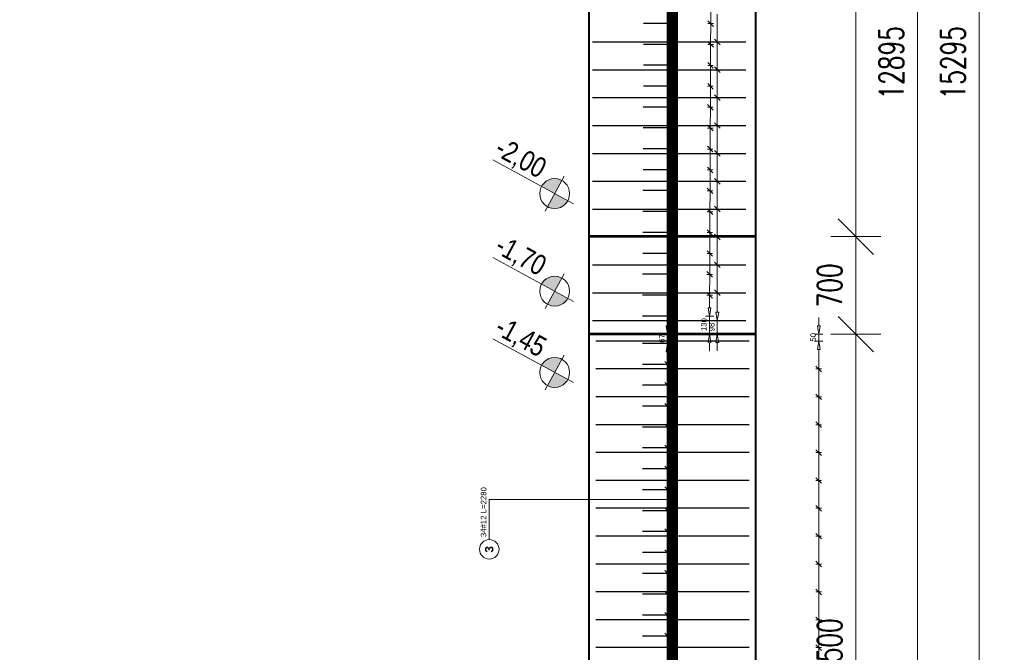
# Model space of a CAD drawing. Extents: x -274995 to 107519, y -337635 to 244261.
# Tile 14 of 49: x 59450 to 66514, y -55745 to -51204. Entities that reach past the tile are written whole.
import ezdxf

# ---------------------------------------------------------------- set-up
doc = ezdxf.new("R2010")
doc.units = 0
doc.header["$LTSCALE"] = 10
doc.header["$MEASUREMENT"] = 0
for name, color, linetype, lineweight in [('P-Linia1', 3, 'Continuous', 40), ('P-Linia1a', 142, 'Continuous', 53), ('P-Opis', 1, 'Continuous', 18), ('P-Opis fundamenty', 193, 'Continuous', 9), ('P-Wymiar', 254, 'Continuous', 9)]:
    doc.layers.add(name, color=color, linetype=linetype, lineweight=lineweight)
doc.layers.add('RCAD_opis rozkładu', color=7, linetype='Continuous')
doc.layers.add('RCAD_rozkład pręta', color=7, linetype='Continuous')
doc.styles.add('_Fd Opis', font='arial.ttf', dxfattribs={"width": 0.8})
doc.styles.add('ROMANS', font='romans.shx', dxfattribs={"width": 0.7})
doc.styles.add('style1', font='arial.ttf')
doc.styles.add('style3', font='arialbd.ttf')
doc.dimstyles.new('A100', dxfattribs={"dimscale": 100, "dimtxt": 1.75, "dimasz": 0.1, "dimexe": 0, "dimexo": 0, "dimgap": 1, "dimtad": 1, "dimdec": 4, "dimrnd": 0.1, "dimdsep": 46, "dimtxsty": 'ROMANS', "dimblk": '[[[[[[[[', "dimcen": 2, "dimdle": 2, "dimse1": 1, "dimse2": 1, "dimclrd": 256, "dimclrt": 1, "dimadec": 0, "dimazin": 0, "dimtfac": 1, "dimtdec": 4, "dimtix": 1, "dimtmove": 2, "dimatfit": 3, "dimldrblk": '[[[[[[[[', "dimfxl": 1, "dimtvp": 0.6, "dimtolj": 1, "dimlwd": 9, "dimarcsym": 0})

# ---------------------------------------------------------------- blocks, each defined once
blk = doc.blocks.new('A$C798F0764')
at = {"layer": 'P-Opis'}
h = blk.add_hatch(color=1, dxfattribs=at)
h.dxf.hatch_style = 1
h.paths.add_polyline_path([(87, -43), (-30, -160, 0.414214), (204, -160)])
h.paths.add_polyline_path([(-30, 74), (87, -43), (204, 74, 0.414214)])
at = {"layer": 'P-Opis', "color": 1}
for p, q in [((-80, -210), (636, 506)), ((-68, 111), (241, -198))]:
    blk.add_line(p, q, dxfattribs=at)
blk.add_circle((87, -43), 165, dxfattribs=at)
blk = doc.blocks.new('[[[[[[[[')
at = {"layer": 'P-Wymiar'}
for p, q in [((0, 18), (0, -18)), ((-12.73, -12.73), (12.73, 12.73)), ((0, 0), (-4.63, 0))]:
    blk.add_line(p, q, dxfattribs=at)
blk = doc.blocks.new('*D593')
at = {"layer": 'Defpoints', "color": 0, "transparency": 16777216}
for p in [(62617.8, -45066.1), (65892.1, -45066.1), (62923.2, -57961.1)]:
    blk.add_point(p, dxfattribs=at)
at = {"layer": 'P-Wymiar', "lineweight": 9, "transparency": 16777216}
blk.add_line((65892.1, -57951.1), (65892.1, -45076.1), dxfattribs=at)
at = {"layer": 'P-Wymiar', "lineweight": 9, "transparency": 16777216, "xscale": 10, "yscale": 10, "zscale": 10}
for p, rotation in [((65892.1, -45066.1), 90), ((65892.1, -57961.1), 270)]:
    blk.add_blockref('[[[[[[[[', p, dxfattribs=dict(at, rotation=rotation))
at = {"layer": 'P-Wymiar', "color": 1, "transparency": 16777216, "insert": (65704.6, -51513.6), "char_height": 175, "attachment_point": 5, "rotation": 90, "style": 'ROMANS'}
blk.add_mtext('\\A1;12895', dxfattribs=at)
blk = doc.blocks.new('*D595')
at = {"layer": 'Defpoints', "color": 0, "transparency": 16777216}
for p in [(64732.7, -43866.1), (66334.4, -43866.1), (64732.7, -59161.1)]:
    blk.add_point(p, dxfattribs=at)
at = {"layer": 'P-Wymiar', "lineweight": 9, "transparency": 16777216}
blk.add_line((66334.4, -59151.1), (66334.4, -43876.1), dxfattribs=at)
at = {"layer": 'P-Wymiar', "lineweight": 9, "transparency": 16777216, "xscale": 10, "yscale": 10, "zscale": 10}
for p, rotation in [((66334.4, -43866.1), 90), ((66334.4, -59161.1), 270)]:
    blk.add_blockref('[[[[[[[[', p, dxfattribs=dict(at, rotation=rotation))
at = {"layer": 'P-Wymiar', "color": 1, "transparency": 16777216, "insert": (66146.9, -51513.6), "char_height": 175, "attachment_point": 5, "rotation": 90, "style": 'ROMANS'}
blk.add_mtext('\\A1;15295', dxfattribs=at)
blk = doc.blocks.new('*D596')
at = {"layer": 'Defpoints', "color": 0, "transparency": 16777216}
for p in [(63532.7, -45066.1), (63532.7, -52761.1), (65448.7, -52761.1)]:
    blk.add_point(p, dxfattribs=at)
at = {"layer": 'P-Wymiar', "lineweight": 9, "transparency": 16777216}
blk.add_line((65448.7, -45076.1), (65448.7, -52751.1), dxfattribs=at)
at = {"layer": 'P-Wymiar', "lineweight": 9, "transparency": 16777216, "xscale": 10, "yscale": 10, "zscale": 10}
for p, rotation in [((65448.7, -45066.1), 90), ((65448.7, -52761.1), 270)]:
    blk.add_blockref('[[[[[[[[', p, dxfattribs=dict(at, rotation=rotation))
at = {"layer": 'P-Wymiar', "color": 1, "transparency": 16777216, "insert": (65261.2, -48913.6), "char_height": 175, "attachment_point": 5, "rotation": 90, "style": 'ROMANS'}
blk.add_mtext('\\A1;7695', dxfattribs=at)
blk = doc.blocks.new('*D597')
at = {"layer": 'Defpoints', "color": 0, "transparency": 16777216}
for p in [(63532.7, -52761.1), (64732.7, -53461.1), (65448.7, -53461.1)]:
    blk.add_point(p, dxfattribs=at)
at = {"layer": 'P-Wymiar', "lineweight": 9, "transparency": 16777216}
blk.add_line((65448.7, -52771.1), (65448.7, -53451.1), dxfattribs=at)
at = {"layer": 'P-Wymiar', "lineweight": 9, "transparency": 16777216, "xscale": 10, "yscale": 10, "zscale": 10}
for p, rotation in [((65448.7, -52761.1), 90), ((65448.7, -53461.1), 270)]:
    blk.add_blockref('[[[[[[[[', p, dxfattribs=dict(at, rotation=rotation))
at = {"layer": 'P-Wymiar', "color": 1, "transparency": 16777216, "insert": (65261.2, -53111.1), "char_height": 175, "attachment_point": 5, "rotation": 90, "style": 'ROMANS'}
blk.add_mtext('\\A1;700', dxfattribs=at)
blk = doc.blocks.new('*D598')
at = {"layer": 'Defpoints', "color": 0, "transparency": 16777216}
for p in [(64732.7, -53461.1), (63532.7, -57961.1), (65448.7, -57961.1)]:
    blk.add_point(p, dxfattribs=at)
at = {"layer": 'P-Wymiar', "lineweight": 9, "transparency": 16777216}
blk.add_line((65448.7, -53471.1), (65448.7, -57951.1), dxfattribs=at)
at = {"layer": 'P-Wymiar', "lineweight": 9, "transparency": 16777216, "xscale": 10, "yscale": 10, "zscale": 10}
for p, rotation in [((65448.7, -53461.1), 90), ((65448.7, -57961.1), 270)]:
    blk.add_blockref('[[[[[[[[', p, dxfattribs=dict(at, rotation=rotation))
at = {"layer": 'P-Wymiar', "color": 1, "transparency": 16777216, "insert": (65261.2, -55711.1), "char_height": 175, "attachment_point": 5, "rotation": 90, "style": 'ROMANS'}
blk.add_mtext('\\A1;4500', dxfattribs=at)

msp = doc.modelspace()

# ---------------------------------------------------------------- linework, layer by layer
at = {"layer": 'Defpoints', "color": 4, "const_width": 80}
msp.add_lwpolyline([(64132.74774, -53461.12697), (64132.74774, -44481.12831), (53432.46335, -44481.12831)], dxfattribs=at)
at = {"layer": 'Defpoints', "color": 40, "true_color": 0xe7c923, "const_width": 80}
msp.add_lwpolyline([(64132.71154, -53461.12697), (64132.71154, -58561.12831), (56307.74774, -58561.12831), (56307.74774, -54861.12697)], dxfattribs=at)
at = {"layer": 'P-Linia1'}
for points in [[(40007.78413, -59161.12697), (64732.71154, -59161.12697), (64732.71154, -43866.12831), (50782.74774, -43866.12831)], [(56907.74774, -57961.12697), (56907.74774, -45066.12831), (63532.71154, -45066.12831), (63532.71154, -57961.12697), (56907.74774, -57961.12697)]]:
    msp.add_lwpolyline(points, dxfattribs=at)
at = {"layer": 'P-Linia1a'}
for points in [[(64732.71154, -52761.12697), (63532.71154, -52761.12697)], [(64732.71154, -53461.12697), (63532.71154, -53461.12697)]]:
    msp.add_lwpolyline(points, dxfattribs=at)
at = {"layer": 'RCAD_opis rozkładu', "color": 8, "lineweight": 0}
for p, q in [((64408.25115, -51082.29875), (64407.66837, -51232.29875)), ((64387.74623, -51212.2212), (64427.59052, -51252.37631)), ((64455.31399, -51163.62767), (64455.31399, -51363.62767)), ((64427.66822, -51232.37646), (64387.66852, -51232.22105)), ((64407.66837, -51232.29875), (64407.08559, -51382.29875)), ((64435.31399, -51343.62767), (64475.31399, -51383.62767)), ((64427.08544, -51382.37646), (64387.08574, -51382.22105)), ((64387.16345, -51362.2212), (64427.00774, -51402.37631)), ((64407.08559, -51382.29875), (64406.50281, -51532.29875)), ((64435.31399, -51363.62767), (64475.31399, -51363.62767)), ((64455.31399, -51363.62767), (64455.31399, -51563.62767)), ((64426.50266, -51532.37646), (64386.50296, -51532.22105)), ((64386.58067, -51512.2212), (64426.42496, -51552.37631)), ((64406.50281, -51532.29875), (64405.92003, -51682.29875)), ((64435.31399, -51543.62767), (64475.31399, -51583.62767)), ((64435.31399, -51563.62767), (64475.31399, -51563.62767)), ((64455.31399, -51563.62767), (64455.31399, -51763.62767)), ((64425.91988, -51682.37646), (64385.92018, -51682.22105)), ((64385.99789, -51662.2212), (64425.84218, -51702.37631)), ((64405.92003, -51682.29875), (64405.33725, -51832.29875)), ((64435.31399, -51743.62767), (64475.31399, -51783.62767)), ((64435.31399, -51763.62767), (64475.31399, -51763.62767)), ((64455.31399, -51763.62767), (64455.31399, -51963.62767)), ((64425.3371, -51832.37646), (64385.3374, -51832.22105)), ((64385.41511, -51812.2212), (64425.2594, -51852.37631)), ((64405.33725, -51832.29875), (64404.75447, -51982.29875)), ((64424.75432, -51982.37646), (64384.75463, -51982.22105)), ((64384.83233, -51962.2212), (64424.67662, -52002.37631)), ((64404.75447, -51982.29875), (64404.17169, -52132.29875)), ((64435.31399, -51943.62767), (64475.31399, -51983.62767)), ((64435.31399, -51963.62767), (64475.31399, -51963.62767)), ((64455.31399, -51963.62767), (64455.31399, -52163.62767)), ((64424.17154, -52132.37646), (64384.17185, -52132.22105)), ((64384.24955, -52112.2212), (64424.09384, -52152.37631)), ((64404.17169, -52132.29875), (64403.58891, -52282.29875)), ((64435.31399, -52143.62767), (64475.31399, -52183.62767)), ((64435.31399, -52163.62767), (64475.31399, -52163.62767)), ((64455.31399, -52163.62767), (64455.31399, -52363.62767)), ((64383.66677, -52262.2212), (64423.51106, -52302.37631)), ((64423.58876, -52282.37646), (64383.58907, -52282.22105)), ((64403.58891, -52282.29875), (64403.00613, -52432.29875)), ((64435.31399, -52343.62767), (64475.31399, -52383.62767)), ((64383.08399, -52412.2212), (64422.92828, -52452.37631)), ((64435.31399, -52363.62767), (64475.31399, -52363.62767)), ((64455.31399, -52363.62767), (64455.31399, -52563.62767)), ((64423.00598, -52432.37646), (64383.00629, -52432.22105)), ((64403.00613, -52432.29875), (64402.42336, -52582.29875)), ((64382.50121, -52562.2212), (64422.3455, -52602.37631)), ((64435.31399, -52543.62767), (64475.31399, -52583.62767)), ((64422.4232, -52582.37646), (64382.42351, -52582.22105)), ((64402.42336, -52582.29875), (64401.84058, -52732.29875)), ((64435.31399, -52563.62767), (64475.31399, -52563.62767)), ((64455.31399, -52563.62767), (64455.31399, -52763.62767)), ((64421.84042, -52732.37646), (64381.84073, -52732.22105)), ((64381.91843, -52712.2212), (64421.76272, -52752.37631)), ((64401.84058, -52732.29875), (64401.2578, -52882.29875)), ((64435.31399, -52743.62767), (64475.31399, -52783.62767)), ((64435.31399, -52763.62767), (64475.31399, -52763.62767)), ((64455.31399, -52763.62767), (64455.31399, -52963.62767)), ((64421.25764, -52882.37646), (64381.25795, -52882.22105)), ((64381.33565, -52862.2212), (64421.17994, -52902.37631)), ((64401.2578, -52882.29875), (64400.67502, -53032.29875)), ((64435.31399, -52943.62767), (64475.31399, -52983.62767)), ((64435.31399, -52963.62767), (64475.31399, -52963.62767)), ((64455.31399, -52963.62767), (64455.31399, -53163.62767)), ((64420.67486, -53032.37646), (64380.67517, -53032.22105)), ((64380.75287, -53012.2212), (64420.59716, -53052.37631)), ((64400.67502, -53032.29875), (64400.09224, -53182.29875)), ((64420.09209, -53182.37646), (64380.09239, -53182.22105)), ((64380.17009, -53162.2212), (64420.01438, -53202.37631)), ((64400.09224, -53182.29875), (64399.74257, -53272.29921)), ((64435.31399, -53143.62767), (64475.31399, -53183.62767)), ((64435.31399, -53163.62767), (64475.31399, -53163.62767)), ((64455.31399, -53163.62767), (64455.31399, -53303.62767)), ((64429.50923, -53332.41531), (64369.50968, -53332.1822)), ((64399.50946, -53332.29875), (64389.74264, -53272.26035)), ((64409.74249, -53272.33806), (64389.74264, -53272.26035)), ((64399.50946, -53332.29875), (64399.00491, -53462.16143)), ((64409.74249, -53272.33806), (64399.50946, -53332.29875)), ((64455.31399, -53363.62767), (64445.31399, -53303.62767)), ((64465.31399, -53303.62767), (64445.31399, -53303.62767)), ((64465.31399, -53303.62767), (64455.31399, -53363.62767)), ((64097.71154, -53461.12697), (64087.71154, -53401.12697)), ((64107.71154, -53401.12697), (64087.71154, -53401.12697)), ((64097.71154, -53341.12697), (64097.71154, -53401.12697)), ((64107.71154, -53401.12697), (64097.71154, -53461.12697)), ((64425.31399, -53363.62767), (64485.31399, -53363.62767)), ((64455.31399, -53363.62767), (64455.31399, -53461.12697)), ((65183.19528, -53461.12697), (65173.19528, -53401.12697)), ((65193.19528, -53401.12697), (65173.19528, -53401.12697)), ((65183.19528, -53341.12697), (65183.19528, -53401.12697)), ((65193.19528, -53401.12697), (65183.19528, -53461.12697)), ((64127.71154, -53461.12697), (64067.71154, -53461.12697)), ((64097.71154, -53527.98122), (64097.71154, -53461.12697)), ((64429.00469, -53462.27799), (64369.00514, -53462.04488)), ((64388.77188, -53522.12213), (64399.00491, -53462.16143)), ((64399.00491, -53462.16143), (64408.77173, -53522.19983)), ((64425.31399, -53461.12697), (64485.31399, -53461.12697)), ((64445.31399, -53521.12697), (64455.31399, -53461.12697)), ((64455.31399, -53461.12697), (64465.31399, -53521.12697)), ((65213.19528, -53461.12697), (65153.19528, -53461.12697)), ((65183.19528, -53511.12697), (65183.19528, -53461.12697)), ((64067.71154, -53527.98122), (64127.71154, -53527.98122)), ((64087.71154, -53587.98122), (64097.71154, -53527.98122)), ((64097.71154, -53527.98122), (64107.71154, -53587.98122)), ((64388.77188, -53522.12213), (64408.77173, -53522.19983)), ((64398.53869, -53582.16053), (64398.7718, -53522.16098)), ((64445.31399, -53521.12697), (64465.31399, -53521.12697)), ((64455.31399, -53581.12697), (64455.31399, -53521.12697)), ((65213.19528, -53511.12697), (65153.19528, -53511.12697)), ((65173.19528, -53571.12697), (65183.19528, -53511.12697)), ((65183.19528, -53511.12697), (65193.19528, -53571.12697)), ((64087.71154, -53587.98122), (64107.71154, -53587.98122)), ((64097.71154, -53677.98122), (64097.71154, -53587.98122)), ((65173.19528, -53571.12697), (65193.19528, -53571.12697)), ((65183.19528, -53711.12697), (65183.19528, -53571.12697)), ((64117.71154, -53697.98122), (64077.71154, -53657.98122)), ((64077.71154, -53677.98122), (64117.71154, -53677.98122)), ((64097.71154, -53827.98122), (64097.71154, -53677.98122)), ((65203.19528, -53731.12697), (65163.19528, -53691.12697)), ((65203.19528, -53711.12697), (65163.19528, -53711.12697)), ((65183.19528, -53911.12697), (65183.19528, -53711.12697)), ((64117.71154, -53847.98122), (64077.71154, -53807.98122)), ((64077.71154, -53827.98122), (64117.71154, -53827.98122)), ((64097.71154, -53977.98122), (64097.71154, -53827.98122)), ((65203.19528, -53931.12697), (65163.19528, -53891.12697)), ((64117.71154, -53997.98122), (64077.71154, -53957.98122)), ((65203.19528, -53911.12697), (65163.19528, -53911.12697)), ((65183.19528, -54111.12697), (65183.19528, -53911.12697)), ((64077.71154, -53977.98122), (64117.71154, -53977.98122)), ((64097.71154, -54127.98122), (64097.71154, -53977.98122)), ((64117.71154, -54147.98122), (64077.71154, -54107.98122)), ((65203.19528, -54131.12697), (65163.19528, -54091.12697)), ((65203.19528, -54111.12697), (65163.19528, -54111.12697)), ((65183.19528, -54311.12697), (65183.19528, -54111.12697)), ((64077.71154, -54127.98122), (64117.71154, -54127.98122)), ((64097.71154, -54277.98122), (64097.71154, -54127.98122)), ((64117.71154, -54297.98122), (64077.71154, -54257.98122)), ((64077.71154, -54277.98122), (64117.71154, -54277.98122)), ((64097.71154, -54427.98122), (64097.71154, -54277.98122)), ((65203.19528, -54331.12697), (65163.19528, -54291.12697)), ((65203.19528, -54311.12697), (65163.19528, -54311.12697)), ((65183.19528, -54511.12697), (65183.19528, -54311.12697)), ((64117.71154, -54447.98122), (64077.71154, -54407.98122)), ((64077.71154, -54427.98122), (64117.71154, -54427.98122)), ((64097.71154, -54577.98122), (64097.71154, -54427.98122)), ((65203.19528, -54531.12697), (65163.19528, -54491.12697)), ((65203.19528, -54511.12697), (65163.19528, -54511.12697)), ((65183.19528, -54711.12697), (65183.19528, -54511.12697)), ((64117.71154, -54597.98122), (64077.71154, -54557.98122)), ((64077.71154, -54577.98122), (64117.71154, -54577.98122)), ((64097.71154, -54727.98122), (64097.71154, -54577.98122)), ((62818.96238, -54648.95937), (64097.71154, -54648.95937)), ((62818.96238, -54648.95937), (62818.96238, -54935.42067)), ((64117.71154, -54747.98122), (64077.71154, -54707.98122)), ((64077.71154, -54727.98122), (64117.71154, -54727.98122)), ((64097.71154, -54877.98122), (64097.71154, -54727.98122)), ((65203.19528, -54731.12697), (65163.19528, -54691.12697)), ((65203.19528, -54711.12697), (65163.19528, -54711.12697)), ((65183.19528, -54911.12697), (65183.19528, -54711.12697)), ((64117.71154, -54897.98122), (64077.71154, -54857.98122)), ((64077.71154, -54877.98122), (64117.71154, -54877.98122)), ((64097.71154, -55027.98122), (64097.71154, -54877.98122)), ((65203.19528, -54931.12697), (65163.19528, -54891.12697)), ((65203.19528, -54911.12697), (65163.19528, -54911.12697)), ((65183.19528, -55111.12697), (65183.19528, -54911.12697)), ((64117.71154, -55047.98122), (64077.71154, -55007.98122)), ((64077.71154, -55027.98122), (64117.71154, -55027.98122)), ((64097.71154, -55177.98122), (64097.71154, -55027.98122)), ((65203.19528, -55131.12697), (65163.19528, -55091.12697)), ((64117.71154, -55197.98122), (64077.71154, -55157.98122)), ((65203.19528, -55111.12697), (65163.19528, -55111.12697)), ((65183.19528, -55311.12697), (65183.19528, -55111.12697)), ((64077.71154, -55177.98122), (64117.71154, -55177.98122)), ((64097.71154, -55327.98122), (64097.71154, -55177.98122)), ((64117.71154, -55347.98122), (64077.71154, -55307.98122)), ((65203.19528, -55331.12697), (65163.19528, -55291.12697)), ((65203.19528, -55311.12697), (65163.19528, -55311.12697)), ((65183.19528, -55511.12697), (65183.19528, -55311.12697)), ((64077.71154, -55327.98122), (64117.71154, -55327.98122)), ((64097.71154, -55477.98122), (64097.71154, -55327.98122)), ((64117.71154, -55497.98122), (64077.71154, -55457.98122)), ((64077.71154, -55477.98122), (64117.71154, -55477.98122)), ((64097.71154, -55627.98122), (64097.71154, -55477.98122)), ((65203.19528, -55531.12697), (65163.19528, -55491.12697)), ((65203.19528, -55511.12697), (65163.19528, -55511.12697)), ((65183.19528, -55711.12697), (65183.19528, -55511.12697)), ((64117.71154, -55647.98122), (64077.71154, -55607.98122)), ((64077.71154, -55627.98122), (64117.71154, -55627.98122)), ((64097.71154, -55777.98122), (64097.71154, -55627.98122)), ((65203.19528, -55731.12697), (65163.19528, -55691.12697)), ((65203.19528, -55711.12697), (65163.19528, -55711.12697)), ((65183.19528, -55911.12697), (65183.19528, -55711.12697))]:
    msp.add_line(p, q, dxfattribs=at)
msp.add_circle((62818.96238, -55005.42067), 70, dxfattribs=at)
at = {"layer": 'RCAD_rozkład pręta', "color": 7, "linetype": 'ByBlock', "lineweight": 30}
for p, q in [((64106.41173, -51231.12831), (63926.41246, -51231.12831)), ((63559.07816, -51363.62767), (64659.07816, -51363.62767)), ((64105.82895, -51381.12831), (63925.82968, -51381.12831)), ((63559.07816, -51563.62767), (64659.07816, -51563.62767)), ((64105.24617, -51531.12831), (63925.2469, -51531.12831)), ((64104.66339, -51681.12831), (63924.66412, -51681.12831)), ((63559.07816, -51763.62767), (64659.07816, -51763.62767)), ((64104.08061, -51831.12831), (63924.08134, -51831.12831)), ((63559.07816, -51963.62767), (64659.07816, -51963.62767)), ((64103.49783, -51981.12831), (63923.49856, -51981.12831)), ((64102.91505, -52131.12831), (63922.91578, -52131.12831)), ((63559.07816, -52163.62767), (64659.07816, -52163.62767)), ((64102.33227, -52281.12831), (63922.333, -52281.12831)), ((63559.07816, -52363.62767), (64659.07816, -52363.62767)), ((64101.74949, -52431.12831), (63921.75022, -52431.12831)), ((63559.07816, -52563.62767), (64659.07816, -52563.62767)), ((64101.16671, -52581.12831), (63921.16744, -52581.12831)), ((63559.07816, -52763.62767), (64659.07816, -52763.62767)), ((64100.58393, -52731.12831), (63920.58466, -52731.12831)), ((64100.00115, -52881.12831), (63920.00188, -52881.12831)), ((63559.07816, -52963.62767), (64659.07816, -52963.62767)), ((64099.41837, -53031.12831), (63919.4191, -53031.12831)), ((63559.07816, -53163.62767), (64659.07816, -53163.62767)), ((64098.83559, -53181.12831), (63918.83632, -53181.12831)), ((64098.25281, -53331.12831), (63918.25354, -53331.12831)), ((63559.07816, -53363.62767), (64659.07816, -53363.62767)), ((64682.71154, -53511.12697), (63582.71154, -53511.12697)), ((64097.71154, -53527.98122), (63917.71227, -53527.98122)), ((64097.71154, -53677.98122), (63917.71227, -53677.98122)), ((64682.71154, -53711.12697), (63582.71154, -53711.12697)), ((64097.71154, -53827.98122), (63917.71227, -53827.98122)), ((64682.71154, -53911.12697), (63582.71154, -53911.12697)), ((64097.71154, -53977.98122), (63917.71227, -53977.98122)), ((64682.71154, -54111.12697), (63582.71154, -54111.12697)), ((64097.71154, -54127.98122), (63917.71227, -54127.98122)), ((64682.71154, -54311.12697), (63582.71154, -54311.12697)), ((64097.71154, -54277.98122), (63917.71227, -54277.98122)), ((64097.71154, -54427.98122), (63917.71227, -54427.98122)), ((64682.71154, -54511.12697), (63582.71154, -54511.12697)), ((64097.71154, -54577.98122), (63917.71227, -54577.98122)), ((64682.71154, -54711.12697), (63582.71154, -54711.12697)), ((64097.71154, -54727.98122), (63917.71227, -54727.98122)), ((64097.71154, -54877.98122), (63917.71227, -54877.98122)), ((64682.71154, -54911.12697), (63582.71154, -54911.12697)), ((64097.71154, -55027.98122), (63917.71227, -55027.98122)), ((64682.71154, -55111.12697), (63582.71154, -55111.12697)), ((64097.71154, -55177.98122), (63917.71227, -55177.98122)), ((64682.71154, -55311.12697), (63582.71154, -55311.12697)), ((64097.71154, -55327.98122), (63917.71227, -55327.98122)), ((64682.71154, -55511.12697), (63582.71154, -55511.12697)), ((64097.71154, -55477.98122), (63917.71227, -55477.98122)), ((64097.71154, -55627.98122), (63917.71227, -55627.98122)), ((64682.71154, -55711.12697), (63582.71154, -55711.12697))]:
    msp.add_line(p, q, dxfattribs=at)

# ---------------------------------------------------------------- block references
at = {"layer": 'P-Opis fundamenty', "color": 1, "xscale": -0.65, "yscale": 0.65, "zscale": 0.65, "rotation": 16.43155624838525}
for p in [(63334.57725, -52409.46384), (63334.57725, -53109.48206), (63334.57725, -53692.88134)]:
    msp.add_blockref('A$C798F0764', p, dxfattribs=at)

# ---------------------------------------------------------------- texts
at = {"layer": 'P-Opis fundamenty', "char_height": 146.25, "attachment_point": 6, "rotation": 331.431556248, "style": '_Fd Opis'}
for s, insert in [('{\\W0.8;-2,00}', (63204.02211, -52294.58757)), ('{\\W0.8;-1,70}', (63204.02211, -52994.60579)), ('{\\W0.8;-1,45}', (63204.02211, -53578.00508))]:
    msp.add_mtext(s, dxfattribs=dict(at, insert=insert))
at = {"layer": 'RCAD_opis rozkładu', "color": 2, "char_height": 40, "style": 'style1'}
for s, insert, attachment_point, rotation in [('130', (64379.5298, -53439.39115), 7, 89.77739564), ('98', (64435.73691, -53441.06764), 7, 90), ('67', (64078.13446, -53523.31262), 7, 90), ('50', (65163.6182, -53514.70814), 7, 90), ('34#12 L=2280', (62778.2666, -54738.46296), 5, 90)]:
    msp.add_mtext(s, dxfattribs=dict(at, insert=insert, attachment_point=attachment_point, rotation=rotation))
at = {"layer": 'RCAD_opis rozkładu', "color": 1, "insert": (62818.96238, -55005.42067), "char_height": 60, "attachment_point": 5, "rotation": 90, "style": 'style3'}
msp.add_mtext('3', dxfattribs=at)

# ---------------------------------------------------------------- dimensions: what is measured, and where the dimension line sits
at = {"layer": 'P-Wymiar'}
for base, p1, p2, picture, middle in [((66334.4477791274, -43866.1283120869), (64732.7115412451, -59161.1269712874), (64732.7115412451, -43866.1283120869), '*D595', (66146.9477791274, -51513.6276416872)), ((65892.0830290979, -45066.1283120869), (62923.1693805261, -57961.1269712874), (62617.7770903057, -45066.1283120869), '*D593', (65704.5830290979, -51513.6276416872)), ((65448.66129, -52761.12697), (63532.71154, -45066.12831), (63532.71154, -52761.12697), '*D596', (65261.16129, -48913.62764)), ((65448.66129, -53461.12697), (63532.71154, -52761.12697), (64732.71154, -53461.12697), '*D597', (65261.16129, -53111.12697)), ((65448.66129, -57961.12697), (64732.71154, -53461.12697), (63532.71154, -57961.12697), '*D598', (65261.16129, -55711.12697))]:
    dim = msp.add_linear_dim(base=base, p1=p1, p2=p2, angle=90, dimstyle='A100', dxfattribs=at)
    dim.commit()
    dim.dimension.update_dxf_attribs({"geometry": picture, "text_midpoint": middle})

doc.saveas('drawing.dxf')
